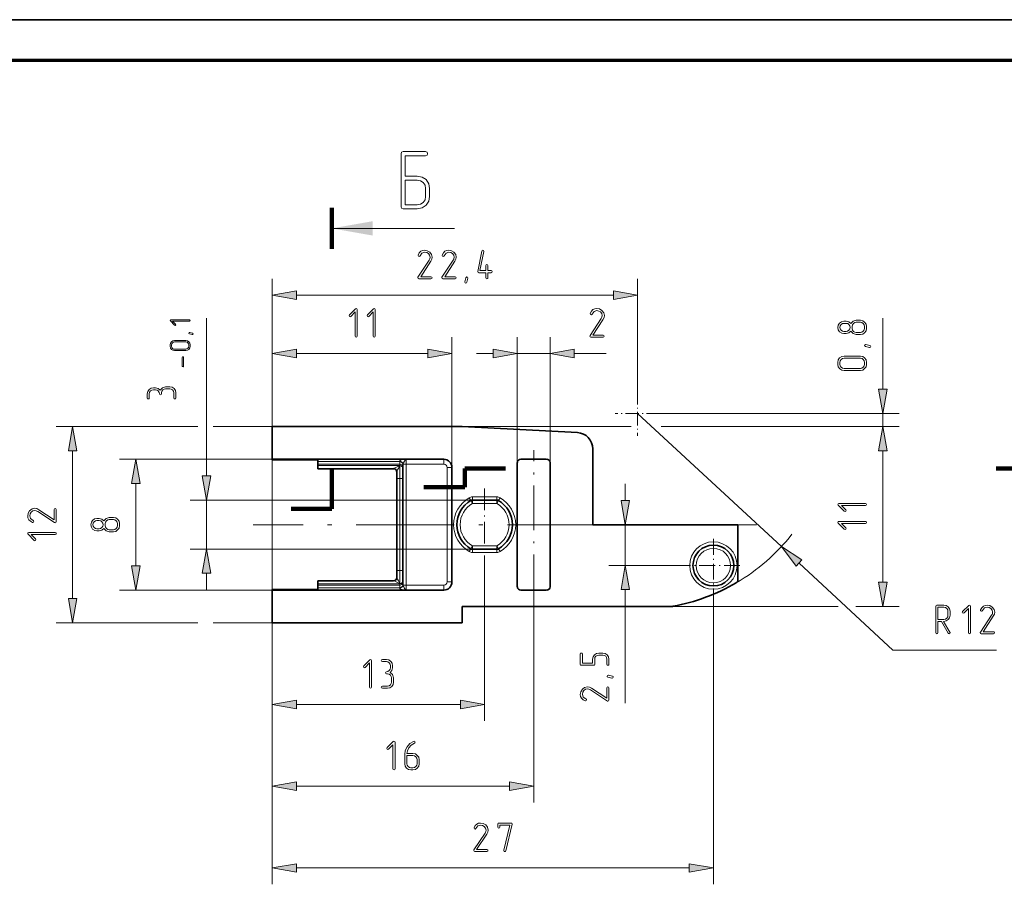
# Model space of a CAD drawing. Extents: x 0 to 420, y 0 to 297.
# Tile 6 of 15: x 101 to 222, y 191 to 297. Entities that reach past the tile are written whole.
import ezdxf

# ---------------------------------------------------------------- set-up
doc = ezdxf.new("R2010")
doc.units = 0
doc.linetypes.add('DASHDOT', pattern=[18.5, 12, -3, 0.5, -3])

msp = doc.modelspace()

# ---------------------------------------------------------------- linework, layer by layer
at = {"color": 7, "lineweight": 35}
for p, q in [((0, 297), (420, 297)), ((132.23, 247.22), (155.46, 247.22)), ((132.23, 243.22), (153.23, 243.22)), ((132.23, 227.22), (153.23, 227.22)), ((181.2, 225.22), (155.47, 225.22)), ((155.47, 223.22), (132.23, 223.22))]:
    msp.add_line(p, q, dxfattribs=at)
at = {"color": 7, "lineweight": 70}
msp.add_line((415, 292), (20, 292), dxfattribs=at)
at = {"color": 7, "lineweight": 100, "ltscale": 0.125}
for p, q in [((139.54, 273.97), (139.54, 268.97)), ((139.54, 237.14), (139.54, 242.14)), ((155.79, 242.09), (160.79, 242.09)), ((225.82, 242.09), (220.82, 242.09)), ((155.79, 239.8), (150.79, 239.8)), ((139.54, 237.14), (134.54, 237.14))]:
    msp.add_line(p, q, dxfattribs=at)
at = {"color": 7, "lineweight": 13, "ltscale": 0.375}
msp.add_line((139.54, 271.47), (154.54, 271.47), dxfattribs=at)
at = {"color": 7, "lineweight": 13, "ltscale": 0.452057}
msp.add_line((132.23, 247.22), (132.23, 265.31), dxfattribs=at)
at = {"color": 7, "lineweight": 13, "ltscale": 0.343193}
msp.add_line((176.94, 251.58), (176.94, 265.31), dxfattribs=at)
at = {"color": 7, "lineweight": 13}
for p, q in [((135.19, 263.31), (173.99, 263.31)), ((132.23, 227.22), (132.23, 258.17)), ((176.94, 248.84), (194.55, 232.53)), ((179.68, 248.84), (208.96, 248.84)), ((155.46, 247.22), (176.16, 247.22)), ((179.82, 247.22), (208.96, 247.22)), ((179.82, 247.22), (208.96, 247.22)), ((156.74, 238.22), (122.18, 238.22)), ((156.74, 232.22), (122.18, 232.22)), ((186.23, 226.97), (186.23, 191.22)), ((164.23, 226.1), (164.23, 201.22)), ((181.2, 225.22), (201.52, 225.22)), ((132.23, 223.22), (132.23, 191.22)), ((132.23, 223.22), (132.23, 201.22)), ((135.19, 213.22), (155.28, 213.22)), ((135.19, 203.22), (161.28, 203.22)), ((135.19, 193.22), (183.28, 193.22))]:
    msp.add_line(p, q, dxfattribs=at)
at = {"color": 7, "lineweight": 13, "ltscale": 0.482191}
msp.add_line((124.18, 241.18), (124.18, 260.47), dxfattribs=at)
at = {"color": 7, "lineweight": 13, "ltscale": 0.217133}
msp.add_line((206.96, 251.79), (206.96, 260.48), dxfattribs=at)
at = {"color": 7, "lineweight": 13, "ltscale": 0.39859}
msp.add_line((154.23, 242.22), (154.23, 258.17), dxfattribs=at)
at = {"color": 7, "lineweight": 13, "ltscale": 0.38359}
for p, q in [((162.23, 242.82), (162.23, 258.17)), ((166.23, 242.82), (166.23, 258.17))]:
    msp.add_line(p, q, dxfattribs=at)
at = {"color": 7, "lineweight": 13, "ltscale": 0.402279}
for p, q in [((135.19, 256.17), (151.28, 256.17)), ((206.96, 228.18), (206.96, 244.27))]:
    msp.add_line(p, q, dxfattribs=at)
at = {"color": 7, "lineweight": 13, "ltscale": 0.051139}
for p, q in [((157.23, 256.17), (159.28, 256.17)), ((206.96, 242.22), (206.96, 244.27)), ((175.44, 238.18), (175.44, 240.22)), ((124.18, 227.22), (124.18, 229.27))]:
    msp.add_line(p, q, dxfattribs=at)
at = {"color": 7, "lineweight": 13, "ltscale": 0.1}
msp.add_line((162.23, 256.17), (166.23, 256.17), dxfattribs=at)
at = {"color": 7, "lineweight": 13, "ltscale": 0.097957}
msp.add_line((169.19, 256.17), (173.11, 256.17), dxfattribs=at)
at = {"color": 7, "linetype": 'DASHDOT', "lineweight": 13, "ltscale": 0.137077}
for p, q in [((176.94, 251.58), (176.94, 246.09)), ((179.68, 248.84), (174.2, 248.84))]:
    msp.add_line(p, q, dxfattribs=at)
at = {"color": 7, "lineweight": 13, "ltscale": 0.040326}
msp.add_line((206.96, 247.22), (206.96, 248.84), dxfattribs=at)
at = {"color": 7, "lineweight": 13, "ltscale": 0.433135}
for p, q in [((123.12, 247.22), (105.8, 247.22)), ((123.12, 223.22), (105.8, 223.22))]:
    msp.add_line(p, q, dxfattribs=at)
at = {"color": 7, "lineweight": 13, "ltscale": 0.181134}
for p, q in [((132.23, 247.22), (124.99, 247.22)), ((132.23, 223.22), (124.99, 223.22))]:
    msp.add_line(p, q, dxfattribs=at)
at = {"color": 7, "lineweight": 35, "ltscale": 0.1}
for p, q in [((132.23, 243.22), (132.23, 247.22)), ((132.23, 223.22), (132.23, 227.22))]:
    msp.add_line(p, q, dxfattribs=at)
at = {"color": 7, "lineweight": 13, "ltscale": 0.499526}
msp.add_line((155.46, 247.22), (175.45, 247.22), dxfattribs=at)
at = {"color": 7, "lineweight": 35, "ltscale": 0.352839}
msp.add_line((155.49, 247.22), (169.58, 246.48), dxfattribs=at)
at = {"color": 7, "lineweight": 13, "ltscale": 0.452279}
msp.add_line((107.8, 226.18), (107.8, 244.27), dxfattribs=at)
at = {"color": 7, "linetype": 'DASHDOT', "lineweight": 13, "ltscale": 0.456}
msp.add_line((164.23, 226.1), (164.23, 244.34), dxfattribs=at)
at = {"color": 7, "lineweight": 35, "ltscale": 0.231589}
msp.add_line((171.47, 244.49), (171.47, 235.22), dxfattribs=at)
at = {"color": 7, "lineweight": 13, "ltscale": 0.467546}
for p, q in [((132.23, 243.22), (113.53, 243.22)), ((132.23, 227.22), (113.53, 227.22))]:
    msp.add_line(p, q, dxfattribs=at)
at = {"color": 7, "lineweight": 35, "ltscale": 0.001823}
for p, q in [((132.23, 243.22), (132.23, 243.15)), ((132.23, 227.3), (132.23, 227.22))]:
    msp.add_line(p, q, dxfattribs=at)
at = {"color": 7, "lineweight": 35, "ltscale": 0.14}
for p, q in [((137.83, 243.15), (132.23, 243.15)), ((137.83, 227.3), (132.23, 227.3))]:
    msp.add_line(p, q, dxfattribs=at)
at = {"color": 7, "lineweight": 35, "ltscale": 0.004974}
for p, q in [((137.83, 242.95), (137.83, 243.15)), ((137.83, 227.3), (137.83, 227.49))]:
    msp.add_line(p, q, dxfattribs=at)
at = {"color": 7, "lineweight": 35, "ltscale": 0.008049}
for p, q in [((137.83, 242.95), (137.83, 242.63)), ((137.83, 227.49), (137.83, 227.82))]:
    msp.add_line(p, q, dxfattribs=at)
at = {"color": 7, "lineweight": 13, "ltscale": 0.250035}
for p, q in [((137.83, 242.95), (147.84, 242.95)), ((137.83, 227.49), (147.84, 227.49))]:
    msp.add_line(p, q, dxfattribs=at)
at = {"color": 7, "lineweight": 35, "ltscale": 0.004233}
for p, q in [((137.83, 242.46), (137.83, 242.63)), ((137.83, 227.82), (137.83, 227.99))]:
    msp.add_line(p, q, dxfattribs=at)
at = {"color": 7, "lineweight": 13, "ltscale": 0.25}
for p, q in [((137.83, 242.63), (147.83, 242.63)), ((137.83, 242.46), (147.83, 242.46)), ((137.83, 227.99), (147.83, 227.99)), ((137.83, 227.82), (147.83, 227.82))]:
    msp.add_line(p, q, dxfattribs=at)
at = {"color": 7, "lineweight": 35, "ltscale": 0.009671}
for p, q in [((137.83, 242.07), (137.83, 242.46)), ((137.83, 227.99), (137.83, 228.37))]:
    msp.add_line(p, q, dxfattribs=at)
at = {"color": 7, "lineweight": 13, "ltscale": 0.000600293}
for p, q in [((147.83, 242.93), (147.84, 242.95)), ((147.83, 227.52), (147.84, 227.49))]:
    msp.add_line(p, q, dxfattribs=at)
at = {"color": 7, "lineweight": 13, "ltscale": 0.00745}
for p, q in [((147.83, 242.93), (147.83, 242.63)), ((147.83, 227.52), (147.83, 227.82))]:
    msp.add_line(p, q, dxfattribs=at)
at = {"color": 7, "lineweight": 13, "ltscale": 0.004233}
for p, q in [((147.83, 242.46), (147.83, 242.63)), ((147.83, 227.82), (147.83, 227.99))]:
    msp.add_line(p, q, dxfattribs=at)
at = {"color": 7, "lineweight": 13, "ltscale": 0.000533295}
for p, q in [((147.83, 242.44), (147.83, 242.46)), ((147.83, 227.99), (147.83, 228.01))]:
    msp.add_line(p, q, dxfattribs=at)
at = {"color": 7, "lineweight": 13, "ltscale": 0.000573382}
for p, q in [((147.83, 242.44), (147.85, 242.43)), ((147.83, 228.01), (147.85, 228.02))]:
    msp.add_line(p, q, dxfattribs=at)
at = {"color": 7, "lineweight": 13, "ltscale": 0.000855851}
for p, q in [((147.84, 242.95), (147.84, 242.98)), ((147.84, 227.46), (147.84, 227.49))]:
    msp.add_line(p, q, dxfattribs=at)
at = {"color": 7, "lineweight": 13, "ltscale": 0.039515}
for p, q in [((147.85, 240.85), (147.85, 242.43)), ((147.85, 228.02), (147.85, 229.6))]:
    msp.add_line(p, q, dxfattribs=at)
at = {"color": 7, "lineweight": 13, "ltscale": 0.000599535}
for p, q in [((148.23, 242.57), (148.24, 242.59)), ((148.23, 227.88), (148.24, 227.85))]:
    msp.add_line(p, q, dxfattribs=at)
at = {"color": 7, "lineweight": 35, "ltscale": 0.367383}
msp.add_line((148.23, 242.57), (148.23, 227.88), dxfattribs=at)
at = {"color": 7, "lineweight": 13, "ltscale": 0.000712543}
for p, q in [((148.24, 242.59), (148.24, 242.62)), ((148.24, 227.82), (148.24, 227.85))]:
    msp.add_line(p, q, dxfattribs=at)
at = {"color": 7, "lineweight": 13, "ltscale": 0.009913}
for p, q in [((148.24, 242.62), (148.63, 242.62)), ((148.24, 227.82), (148.63, 227.82))]:
    msp.add_line(p, q, dxfattribs=at)
at = {"color": 7, "lineweight": 35, "ltscale": 0.000275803}
msp.add_line((148.62, 243.22), (148.63, 243.22), dxfattribs=at)
at = {"color": 7, "lineweight": 13, "ltscale": 0.015}
for p, q in [((148.63, 243.22), (148.63, 242.62)), ((153.23, 242.62), (153.23, 243.22)), ((153.63, 242.22), (154.23, 242.22)), ((148.63, 227.22), (148.63, 227.82)), ((153.23, 227.82), (153.23, 227.22)), ((153.63, 228.22), (154.23, 228.22))]:
    msp.add_line(p, q, dxfattribs=at)
at = {"color": 7, "lineweight": 13, "ltscale": 0.115}
for p, q in [((148.63, 242.62), (153.23, 242.62)), ((148.63, 227.82), (153.23, 227.82))]:
    msp.add_line(p, q, dxfattribs=at)
at = {"color": 7, "lineweight": 13, "ltscale": 0.37}
msp.add_line((148.63, 242.62), (148.63, 227.82), dxfattribs=at)
at = {"color": 7, "lineweight": 35, "ltscale": 0.38}
for p, q in [((162.23, 242.82), (162.23, 227.62)), ((166.23, 227.62), (166.23, 242.82))]:
    msp.add_line(p, q, dxfattribs=at)
at = {"color": 7, "lineweight": 35, "ltscale": 0.079617}
for p, q in [((165.82, 243.22), (162.64, 243.22)), ((162.64, 227.22), (165.82, 227.22))]:
    msp.add_line(p, q, dxfattribs=at)
at = {"color": 7, "lineweight": 35, "ltscale": 0.231}
for p, q in [((137.83, 242.07), (147.07, 242.07)), ((137.83, 228.37), (147.07, 228.37))]:
    msp.add_line(p, q, dxfattribs=at)
at = {"color": 7, "lineweight": 13, "ltscale": 5.45502e-05}
for p, q in [((147.07, 242.07), (147.07, 242.08)), ((147.07, 228.37), (147.07, 228.37))]:
    msp.add_line(p, q, dxfattribs=at)
at = {"color": 7, "lineweight": 35, "ltscale": 0.020724}
for p, q in [((147.47, 240.85), (147.47, 241.68)), ((147.47, 228.77), (147.47, 229.6))]:
    msp.add_line(p, q, dxfattribs=at)
at = {"color": 7, "lineweight": 13, "ltscale": 0.35}
msp.add_line((153.63, 242.22), (153.63, 228.22), dxfattribs=at)
at = {"color": 7, "lineweight": 35, "ltscale": 0.35}
msp.add_line((154.23, 228.22), (154.23, 242.22), dxfattribs=at)
at = {"color": 7, "lineweight": 100, "ltscale": 0.057233}
msp.add_line((155.79, 239.8), (155.79, 242.09), dxfattribs=at)
at = {"color": 7, "lineweight": 13, "ltscale": 0.252279}
msp.add_line((115.53, 230.18), (115.53, 240.27), dxfattribs=at)
at = {"color": 7, "lineweight": 13, "ltscale": 0.0095}
for p, q in [((147.47, 240.85), (147.85, 240.85)), ((147.85, 240.85), (148.23, 240.85)), ((147.47, 229.6), (147.85, 229.6)), ((147.85, 229.6), (148.23, 229.6))]:
    msp.add_line(p, q, dxfattribs=at)
at = {"color": 7, "lineweight": 35, "ltscale": 0.281183}
msp.add_line((147.47, 240.85), (147.47, 229.6), dxfattribs=at)
at = {"color": 7, "lineweight": 13, "ltscale": 0.281183}
msp.add_line((147.85, 229.6), (147.85, 240.85), dxfattribs=at)
at = {"color": 7, "lineweight": 13, "ltscale": 0.01}
for p, q in [((156.74, 238.22), (156.74, 238.62)), ((159.73, 238.22), (159.73, 238.62)), ((156.54, 238.17), (156.34, 238.52)), ((156.74, 237.82), (156.54, 238.17)), ((156.74, 237.82), (156.74, 238.22)), ((159.73, 237.82), (159.73, 238.22)), ((159.73, 237.82), (159.93, 238.17)), ((159.93, 238.17), (160.13, 238.52)), ((156.74, 232.62), (156.54, 232.28)), ((156.74, 232.62), (156.74, 232.22)), ((159.73, 232.62), (159.73, 232.22)), ((159.73, 232.62), (159.93, 232.28)), ((156.54, 232.28), (156.34, 231.93)), ((156.74, 232.22), (156.74, 231.82)), ((159.73, 232.22), (159.73, 231.82)), ((159.93, 232.28), (160.13, 231.93))]:
    msp.add_line(p, q, dxfattribs=at)
at = {"color": 7, "lineweight": 13, "ltscale": 0.074833}
for p, q in [((159.73, 238.62), (156.74, 238.62)), ((159.73, 237.82), (156.74, 237.82)), ((156.74, 232.62), (159.73, 232.62)), ((156.74, 231.82), (159.73, 231.82))]:
    msp.add_line(p, q, dxfattribs=at)
at = {"color": 7, "linetype": 'DASHDOT', "lineweight": 13, "ltscale": 0.221}
msp.add_line((158.23, 239.64), (158.23, 230.8), dxfattribs=at)
at = {"color": 7, "lineweight": 13, "ltscale": 0.15}
msp.add_line((124.18, 232.22), (124.18, 238.22), dxfattribs=at)
at = {"color": 7, "lineweight": 35, "ltscale": 0.074833}
for p, q in [((159.73, 238.22), (156.74, 238.22)), ((156.74, 232.22), (159.73, 232.22))]:
    msp.add_line(p, q, dxfattribs=at)
at = {"color": 7, "linetype": 'DASHDOT', "lineweight": 13}
msp.add_line((191.51, 235.22), (129.91, 235.22), dxfattribs=at)
at = {"color": 7, "lineweight": 35, "ltscale": 0.444}
msp.add_line((171.47, 235.22), (189.23, 235.22), dxfattribs=at)
at = {"color": 7, "lineweight": 13, "ltscale": 0.125}
msp.add_line((175.44, 230.22), (175.44, 235.22), dxfattribs=at)
at = {"color": 7, "lineweight": 35, "ltscale": 0.169289}
msp.add_line((189.23, 235.22), (189.23, 228.45), dxfattribs=at)
at = {"color": 7, "linetype": 'DASHDOT', "lineweight": 13, "ltscale": 0.1625}
for p, q in [((186.23, 233.47), (186.23, 226.97)), ((189.48, 230.22), (182.98, 230.22))]:
    msp.add_line(p, q, dxfattribs=at)
at = {"color": 7, "lineweight": 13, "ltscale": 0.4895}
msp.add_line((158.23, 230.8), (158.23, 211.22), dxfattribs=at)
at = {"color": 7, "lineweight": 13, "ltscale": 0.238556}
msp.add_line((182.98, 230.22), (173.44, 230.22), dxfattribs=at)
at = {"color": 7, "lineweight": 13, "ltscale": 0.391182}
msp.add_line((196.72, 230.52), (208.19, 219.88), dxfattribs=at)
at = {"color": 7, "lineweight": 13, "ltscale": 0.347425}
msp.add_line((175.44, 213.37), (175.44, 227.27), dxfattribs=at)
at = {"color": 7, "lineweight": 35, "ltscale": 0.05}
msp.add_line((155.47, 223.22), (155.47, 225.22), dxfattribs=at)
at = {"color": 7, "lineweight": 13, "ltscale": 0.13228}
msp.add_line((203.67, 225.22), (208.96, 225.22), dxfattribs=at)
at = {"color": 7, "lineweight": 13, "ltscale": 0.3}
msp.add_line((132.23, 223.22), (132.23, 211.22), dxfattribs=at)
at = {"color": 7, "lineweight": 13, "ltscale": 0.317299}
msp.add_line((208.19, 219.88), (220.89, 219.88), dxfattribs=at)
at = {"color": 7, "lineweight": 13}
for points in [[(148.5, 277.86), (148.5, 280.36), (151, 280.36), (151.18, 280.44), (151.24, 280.61), (151.18, 280.78), (151, 280.86), (148.24, 280.86), (148.06, 280.79), (148, 280.61), (148, 274.11), (148.06, 273.93), (148.24, 273.86), (149.99, 273.86), (150.57, 273.97), (151.06, 274.3), (151.39, 274.79), (151.5, 275.36), (151.5, 276.36), (151.39, 276.94), (151.06, 277.43), (150.57, 277.74), (149.99, 277.86)], [(148.5, 274.37), (148.5, 277.35), (149.99, 277.35), (150.37, 277.28), (150.7, 277.07), (150.93, 276.74), (151, 276.36), (151, 275.36), (150.93, 274.96), (150.7, 274.65), (150.37, 274.43), (149.99, 274.37)], [(151.66, 265.31), (151.76, 265.35), (151.79, 265.43), (151.76, 265.52), (151.66, 265.56), (150.4, 265.56), (151.65, 267.44), (151.78, 267.7), (151.82, 267.95), (151.74, 268.28), (151.52, 268.56), (151.21, 268.74), (150.88, 268.81), (150.63, 268.77), (150.42, 268.67), (150.23, 268.48), (150.1, 268.21), (150.09, 268.17), (150.13, 268.08), (150.22, 268.04), (150.29, 268.07), (150.33, 268.12), (150.56, 268.45), (150.89, 268.55), (151.14, 268.5), (151.35, 268.38), (151.5, 268.18), (151.56, 267.95), (151.53, 267.76), (151.49, 267.67), (151.44, 267.58), (150.07, 265.5), (150.05, 265.44), (150.08, 265.35), (150.17, 265.31)], [(154.61, 265.31), (154.71, 265.35), (154.74, 265.43), (154.7, 265.52), (154.61, 265.56), (153.35, 265.56), (154.59, 267.44), (154.72, 267.7), (154.76, 267.95), (154.69, 268.28), (154.47, 268.56), (154.16, 268.74), (153.83, 268.81), (153.58, 268.77), (153.37, 268.67), (153.18, 268.48), (153.04, 268.21), (153.03, 268.17), (153.07, 268.08), (153.17, 268.04), (153.23, 268.07), (153.27, 268.12), (153.5, 268.45), (153.84, 268.55), (154.09, 268.5), (154.3, 268.38), (154.45, 268.18), (154.5, 267.95), (154.47, 267.76), (154.44, 267.67), (154.38, 267.58), (153.01, 265.5), (152.99, 265.44), (153.03, 265.35), (153.12, 265.31)], [(158.63, 266.3), (158.63, 266.93), (158.59, 267.02), (158.51, 267.06), (158.42, 267.02), (158.38, 266.93), (158.38, 266.3), (157.66, 266.3), (158.13, 268.65), (158.13, 268.68), (158.1, 268.77), (158.01, 268.81), (157.93, 268.78), (157.89, 268.7), (157.39, 266.21), (157.39, 266.18), (157.42, 266.09), (157.51, 266.05), (158.38, 266.05), (158.38, 265.43), (158.42, 265.34), (158.51, 265.31), (158.6, 265.34), (158.63, 265.43), (158.63, 266.05), (159.01, 266.05), (159.11, 266.09), (159.14, 266.18), (159.11, 266.27), (159.01, 266.3)], [(156.18, 265.37), (156.06, 264.88), (156.01, 264.8), (155.94, 264.78), (155.85, 264.82), (155.81, 264.9), (155.81, 264.94), (155.94, 265.43), (155.99, 265.5), (156.06, 265.53), (156.15, 265.49), (156.19, 265.41)], [(135.19, 263.83), (132.23, 263.31), (135.19, 262.78)], [(173.99, 262.78), (176.94, 263.31), (173.99, 263.83)], [(142.63, 258.29), (142.63, 261.54), (142.6, 261.63), (142.51, 261.66), (142.42, 261.63), (141.68, 260.88), (141.64, 260.79), (141.68, 260.7), (141.76, 260.66), (141.85, 260.7), (142.38, 261.24), (142.38, 258.29), (142.42, 258.2), (142.51, 258.17), (142.6, 258.2)], [(144.83, 258.29), (144.83, 261.54), (144.8, 261.63), (144.71, 261.66), (144.62, 261.63), (143.88, 260.88), (143.84, 260.79), (143.88, 260.7), (143.96, 260.66), (144.05, 260.7), (144.58, 261.24), (144.58, 258.29), (144.62, 258.2), (144.71, 258.17), (144.8, 258.2)], [(172.73, 258.17), (172.83, 258.21), (172.86, 258.29), (172.82, 258.38), (172.73, 258.42), (171.47, 258.42), (172.71, 260.3), (172.84, 260.56), (172.88, 260.81), (172.81, 261.14), (172.59, 261.42), (172.28, 261.61), (171.95, 261.67), (171.7, 261.63), (171.49, 261.53), (171.3, 261.34), (171.16, 261.07), (171.15, 261.03), (171.19, 260.94), (171.29, 260.9), (171.35, 260.93), (171.39, 260.99), (171.62, 261.31), (171.96, 261.41), (172.21, 261.36), (172.42, 261.24), (172.57, 261.04), (172.62, 260.81), (172.59, 260.62), (172.55, 260.54), (172.5, 260.44), (171.13, 258.36), (171.11, 258.3), (171.15, 258.21), (171.23, 258.17)], [(122.1, 260.29), (119.82, 260.29), (119.76, 260.26), (119.74, 260.2), (119.76, 260.14), (120.28, 259.62), (120.34, 259.59), (120.41, 259.62), (120.43, 259.68), (120.41, 259.74), (120.03, 260.11), (122.1, 260.11), (122.16, 260.14), (122.18, 260.2), (122.16, 260.26)], [(204.22, 260.23), (203.71, 260.23), (203.32, 260.11), (203.05, 259.83), (202.79, 260.03), (202.47, 260.1), (202.21, 260.1), (201.92, 260.05), (201.68, 259.88), (201.52, 259.64), (201.46, 259.35), (201.52, 259.06), (201.68, 258.82), (201.93, 258.65), (202.21, 258.6), (202.47, 258.6), (202.79, 258.68), (203.05, 258.88), (203.33, 258.59), (203.71, 258.48), (204.22, 258.48), (204.5, 258.53), (204.74, 258.7), (204.91, 258.94), (204.96, 259.23), (204.96, 259.48), (204.91, 259.76), (204.74, 260.01), (204.5, 260.17)], [(202.47, 259.85), (202.67, 259.82), (202.82, 259.7), (202.93, 259.54), (202.96, 259.35), (202.93, 259.16), (202.82, 259), (202.66, 258.89), (202.47, 258.85), (202.21, 258.85), (202.02, 258.89), (201.86, 259), (201.75, 259.16), (201.71, 259.36), (201.75, 259.54), (201.86, 259.71), (202.02, 259.82), (202.21, 259.85)], [(204.22, 259.98), (204.41, 259.94), (204.57, 259.83), (204.68, 259.67), (204.71, 259.48), (204.71, 259.23), (204.68, 259.04), (204.57, 258.88), (204.41, 258.77), (204.22, 258.73), (203.71, 258.73), (203.52, 258.76), (203.36, 258.87), (203.25, 259.03), (203.21, 259.23), (203.21, 259.48), (203.25, 259.67), (203.36, 259.84), (203.52, 259.94), (203.71, 259.98)], [(122.14, 258.75), (122.48, 258.66), (122.53, 258.63), (122.55, 258.58), (122.52, 258.51), (122.46, 258.49), (122.44, 258.49), (122.09, 258.58), (122.04, 258.61), (122.02, 258.66), (122.05, 258.73), (122.11, 258.75)], [(121.66, 257.74), (120.26, 257.74), (120.06, 257.7), (119.89, 257.59), (119.77, 257.41), (119.73, 257.21), (119.73, 257.04), (119.77, 256.83), (119.89, 256.67), (120.06, 256.55), (120.26, 256.52), (121.66, 256.52), (121.86, 256.55), (122.03, 256.67), (122.15, 256.84), (122.18, 257.04), (122.18, 257.21), (122.15, 257.41), (122.03, 257.59), (121.86, 257.7)], [(121.66, 257.57), (121.8, 257.54), (121.91, 257.46), (121.98, 257.35), (122.01, 257.21), (122.01, 257.04), (121.98, 256.91), (121.91, 256.8), (121.79, 256.72), (121.66, 256.69), (120.26, 256.69), (120.13, 256.71), (120.01, 256.79), (119.94, 256.9), (119.91, 257.04), (119.91, 257.21), (119.94, 257.35), (120.01, 257.46), (120.13, 257.54), (120.26, 257.57)], [(204.9, 257.28), (205.39, 257.15), (205.46, 257.1), (205.49, 257.03), (205.45, 256.94), (205.37, 256.9), (205.33, 256.91), (204.83, 257.03), (204.76, 257.08), (204.74, 257.15), (204.77, 257.24), (204.86, 257.28)], [(121.39, 255.67), (121.37, 255.74), (121.31, 255.76), (121.25, 255.74), (121.22, 255.67), (121.22, 254.63), (121.25, 254.56), (121.31, 254.54), (121.37, 254.56), (121.39, 254.63)], [(135.19, 256.69), (132.23, 256.17), (135.19, 255.65)], [(151.28, 255.65), (154.23, 256.17), (151.28, 256.69)], [(159.28, 255.65), (162.23, 256.17), (159.28, 256.69)], [(169.19, 256.69), (166.23, 256.17), (169.19, 255.65)], [(204.22, 255.84), (202.22, 255.84), (201.93, 255.78), (201.68, 255.62), (201.52, 255.37), (201.46, 255.08), (201.46, 254.83), (201.52, 254.54), (201.69, 254.3), (201.93, 254.14), (202.22, 254.09), (204.22, 254.09), (204.5, 254.14), (204.74, 254.31), (204.91, 254.55), (204.96, 254.83), (204.96, 255.08), (204.91, 255.37), (204.74, 255.62), (204.5, 255.78)], [(204.22, 255.59), (204.42, 255.55), (204.57, 255.44), (204.68, 255.27), (204.71, 255.08), (204.71, 254.83), (204.68, 254.64), (204.57, 254.49), (204.41, 254.37), (204.22, 254.34), (202.22, 254.34), (202.03, 254.37), (201.86, 254.48), (201.75, 254.64), (201.71, 254.83), (201.71, 255.08), (201.75, 255.27), (201.86, 255.44), (202.03, 255.55), (202.22, 255.59)], [(118.52, 251.69), (118.26, 251.9), (117.93, 251.97), (117.68, 251.97), (117.4, 251.91), (117.15, 251.76), (116.99, 251.51), (116.93, 251.22), (116.93, 250.72), (116.97, 250.63), (117.06, 250.6), (117.15, 250.63), (117.18, 250.72), (117.18, 251.22), (117.22, 251.42), (117.33, 251.58), (117.49, 251.68), (117.68, 251.73), (117.93, 251.73), (118.13, 251.68), (118.29, 251.58), (118.4, 251.41), (118.43, 251.22), (118.47, 251.13), (118.56, 251.1), (118.65, 251.13), (118.68, 251.22), (118.68, 251.35), (118.72, 251.54), (118.83, 251.71), (118.99, 251.81), (119.18, 251.85), (119.68, 251.85), (119.88, 251.81), (120.04, 251.71), (120.15, 251.54), (120.18, 251.35), (120.18, 250.72), (120.22, 250.63), (120.31, 250.6), (120.4, 250.63), (120.43, 250.72), (120.43, 251.35), (120.38, 251.63), (120.21, 251.88), (119.97, 252.04), (119.68, 252.1), (119.18, 252.1), (118.79, 251.98)], [(206.44, 251.79), (206.96, 248.84), (207.48, 251.79)], [(108.32, 244.27), (107.8, 247.22), (107.28, 244.27)], [(207.48, 244.27), (206.96, 247.22), (206.44, 244.27)], [(207.48, 244.27), (206.96, 247.22), (206.44, 244.27)], [(116.05, 240.27), (115.53, 243.22), (115.01, 240.27)], [(123.66, 241.18), (124.18, 238.22), (124.7, 241.18)], [(174.92, 238.18), (175.44, 235.22), (175.96, 238.18)], [(204.84, 237.82), (201.59, 237.82), (201.5, 237.79), (201.47, 237.69), (201.5, 237.61), (202.25, 236.86), (202.34, 236.82), (202.42, 236.86), (202.47, 236.95), (202.42, 237.04), (201.89, 237.57), (204.84, 237.57), (204.93, 237.61), (204.96, 237.7), (204.93, 237.79)], [(105.8, 237.07), (105.76, 237.16), (105.68, 237.2), (105.58, 237.16), (105.55, 237.07), (105.55, 235.81), (103.66, 237.05), (103.4, 237.18), (103.16, 237.22), (102.83, 237.14), (102.54, 236.92), (102.36, 236.62), (102.3, 236.28), (102.33, 236.04), (102.44, 235.83), (102.63, 235.63), (102.89, 235.5), (102.94, 235.49), (103.02, 235.53), (103.06, 235.62), (103.03, 235.69), (102.98, 235.73), (102.65, 235.96), (102.55, 236.29), (102.6, 236.55), (102.73, 236.76), (102.93, 236.91), (103.16, 236.96), (103.34, 236.93), (103.43, 236.89), (103.53, 236.84), (105.6, 235.47), (105.67, 235.45), (105.76, 235.49), (105.8, 235.57)], [(112.79, 236.1), (112.28, 236.1), (111.89, 235.98), (111.62, 235.7), (111.36, 235.9), (111.04, 235.97), (110.78, 235.97), (110.49, 235.92), (110.25, 235.75), (110.09, 235.51), (110.03, 235.22), (110.09, 234.93), (110.25, 234.69), (110.5, 234.52), (110.78, 234.47), (111.04, 234.47), (111.36, 234.55), (111.62, 234.75), (111.9, 234.46), (112.28, 234.35), (112.79, 234.35), (113.07, 234.4), (113.31, 234.57), (113.48, 234.81), (113.53, 235.1), (113.53, 235.35), (113.48, 235.63), (113.31, 235.88), (113.07, 236.04)], [(111.04, 235.72), (111.24, 235.69), (111.39, 235.57), (111.5, 235.41), (111.53, 235.22), (111.5, 235.03), (111.39, 234.87), (111.23, 234.76), (111.04, 234.72), (110.78, 234.72), (110.59, 234.76), (110.43, 234.87), (110.32, 235.03), (110.28, 235.23), (110.32, 235.41), (110.43, 235.58), (110.59, 235.69), (110.78, 235.72)], [(112.79, 235.85), (112.98, 235.81), (113.14, 235.7), (113.25, 235.54), (113.28, 235.35), (113.28, 235.1), (113.25, 234.91), (113.14, 234.75), (112.98, 234.64), (112.79, 234.6), (112.28, 234.6), (112.1, 234.63), (111.93, 234.74), (111.82, 234.9), (111.78, 235.1), (111.78, 235.35), (111.82, 235.54), (111.93, 235.71), (112.1, 235.81), (112.28, 235.85)], [(204.84, 235.62), (201.59, 235.62), (201.5, 235.59), (201.47, 235.49), (201.5, 235.41), (202.25, 234.67), (202.34, 234.62), (202.42, 234.67), (202.47, 234.75), (202.42, 234.84), (201.89, 235.37), (204.84, 235.37), (204.93, 235.41), (204.96, 235.5), (204.93, 235.59)], [(105.68, 234.25), (102.43, 234.25), (102.33, 234.21), (102.3, 234.12), (102.34, 234.04), (103.09, 233.29), (103.17, 233.25), (103.26, 233.29), (103.3, 233.38), (103.26, 233.47), (102.72, 234), (105.68, 234), (105.77, 234.04), (105.8, 234.13), (105.77, 234.21)], [(124.7, 229.27), (124.18, 232.22), (123.66, 229.27)], [(197.07, 230.9), (194.55, 232.53), (196.36, 230.14)], [(175.96, 227.27), (175.44, 230.22), (174.92, 227.27)], [(115.01, 230.18), (115.53, 227.22), (116.05, 230.18)], [(206.44, 228.18), (206.96, 225.22), (207.48, 228.18)], [(107.28, 226.18), (107.8, 223.22), (108.32, 226.18)], [(214.41, 223.38), (214.44, 223.38), (214.73, 223.44), (214.97, 223.6), (215.14, 223.84), (215.19, 224.13), (215.19, 224.63), (215.14, 224.92), (214.97, 225.16), (214.73, 225.33), (214.44, 225.38), (213.57, 225.38), (213.48, 225.35), (213.44, 225.26), (213.44, 222.01), (213.48, 221.91), (213.57, 221.88), (213.66, 221.91), (213.7, 222.01), (213.7, 223.38), (214.13, 223.38), (214.96, 221.94), (215.01, 221.89), (215.07, 221.88), (215.15, 221.92), (215.19, 222.01), (215.18, 222.07)], [(217.69, 222.01), (217.69, 225.26), (217.65, 225.35), (217.56, 225.38), (217.48, 225.34), (216.73, 224.6), (216.69, 224.51), (216.73, 224.42), (216.82, 224.38), (216.91, 224.42), (217.44, 224.96), (217.44, 222.01), (217.48, 221.91), (217.57, 221.88), (217.65, 221.91)], [(220.51, 221.88), (220.6, 221.92), (220.64, 222.01), (220.6, 222.1), (220.51, 222.13), (219.25, 222.13), (220.49, 224.02), (220.62, 224.28), (220.66, 224.52), (220.58, 224.86), (220.36, 225.14), (220.06, 225.32), (219.72, 225.38), (219.48, 225.35), (219.27, 225.25), (219.07, 225.06), (218.94, 224.79), (218.93, 224.74), (218.97, 224.66), (219.06, 224.62), (219.13, 224.65), (219.17, 224.7), (219.4, 225.03), (219.73, 225.13), (219.99, 225.08), (220.2, 224.95), (220.35, 224.75), (220.4, 224.52), (220.37, 224.34), (220.33, 224.25), (220.28, 224.16), (218.91, 222.08), (218.89, 222.02), (218.93, 221.92), (219.01, 221.88)], [(213.7, 223.63), (213.7, 225.13), (214.44, 225.13), (214.63, 225.09), (214.8, 224.98), (214.91, 224.82), (214.94, 224.63), (214.94, 224.13), (214.91, 223.94), (214.8, 223.78), (214.63, 223.67), (214.44, 223.63)], [(172.7, 219.52), (172.19, 219.52), (171.91, 219.46), (171.67, 219.3), (171.5, 219.05), (171.45, 218.77), (171.45, 218.27), (170.19, 218.27), (170.19, 219.39), (170.15, 219.48), (170.07, 219.52), (169.98, 219.48), (169.94, 219.39), (169.94, 218.14), (169.98, 218.05), (170.07, 218.02), (171.57, 218.02), (171.67, 218.05), (171.7, 218.14), (171.7, 218.77), (171.73, 218.96), (171.84, 219.12), (172, 219.23), (172.19, 219.26), (172.7, 219.26), (172.89, 219.23), (173.05, 219.12), (173.16, 218.96), (173.19, 218.77), (173.19, 218.14), (173.23, 218.05), (173.32, 218.02), (173.41, 218.05), (173.44, 218.14), (173.44, 218.77), (173.39, 219.05), (173.22, 219.3), (172.98, 219.46)], [(144.38, 215.35), (144.38, 218.6), (144.35, 218.69), (144.26, 218.72), (144.17, 218.68), (143.43, 217.94), (143.39, 217.85), (143.43, 217.76), (143.51, 217.72), (143.6, 217.76), (144.13, 218.3), (144.13, 215.35), (144.17, 215.25), (144.26, 215.22), (144.35, 215.25)], [(146.68, 217.14), (146.88, 217.4), (146.96, 217.72), (146.96, 217.97), (146.9, 218.26), (146.74, 218.5), (146.5, 218.67), (146.21, 218.72), (145.71, 218.72), (145.62, 218.68), (145.58, 218.6), (145.62, 218.51), (145.71, 218.47), (146.21, 218.47), (146.4, 218.43), (146.56, 218.32), (146.67, 218.16), (146.71, 217.97), (146.71, 217.72), (146.67, 217.53), (146.56, 217.37), (146.4, 217.25), (146.21, 217.22), (146.12, 217.18), (146.08, 217.1), (146.12, 217.01), (146.21, 216.97), (146.33, 216.97), (146.53, 216.93), (146.69, 216.82), (146.8, 216.66), (146.83, 216.47), (146.83, 215.97), (146.8, 215.78), (146.69, 215.62), (146.53, 215.5), (146.33, 215.47), (145.71, 215.47), (145.62, 215.43), (145.58, 215.35), (145.62, 215.26), (145.71, 215.22), (146.33, 215.22), (146.62, 215.27), (146.86, 215.44), (147.03, 215.68), (147.08, 215.97), (147.08, 216.47), (146.97, 216.87)], [(173.38, 216.81), (173.87, 216.69), (173.94, 216.64), (173.97, 216.57), (173.93, 216.48), (173.85, 216.44), (173.81, 216.44), (173.31, 216.57), (173.24, 216.61), (173.22, 216.69), (173.25, 216.78), (173.34, 216.82)], [(173.44, 215.24), (173.4, 215.34), (173.32, 215.37), (173.23, 215.33), (173.19, 215.24), (173.19, 213.98), (171.31, 215.22), (171.05, 215.35), (170.8, 215.39), (170.47, 215.32), (170.19, 215.1), (170, 214.79), (169.94, 214.46), (169.98, 214.21), (170.08, 214), (170.27, 213.81), (170.54, 213.67), (170.58, 213.66), (170.67, 213.7), (170.71, 213.8), (170.68, 213.86), (170.62, 213.9), (170.3, 214.13), (170.2, 214.47), (170.24, 214.72), (170.37, 214.93), (170.57, 215.08), (170.8, 215.13), (170.99, 215.1), (171.07, 215.07), (171.17, 215.01), (173.25, 213.64), (173.31, 213.62), (173.4, 213.66), (173.44, 213.75)], [(135.19, 213.74), (132.23, 213.22), (135.19, 212.7)], [(155.28, 212.7), (158.23, 213.22), (155.28, 213.74)], [(147.26, 205.35), (147.26, 208.6), (147.22, 208.69), (147.13, 208.72), (147.05, 208.68), (146.3, 207.94), (146.26, 207.85), (146.3, 207.76), (146.39, 207.72), (146.48, 207.76), (147.01, 208.3), (147.01, 205.35), (147.05, 205.25), (147.14, 205.22), (147.22, 205.25)], [(148.46, 207.09), (148.46, 205.97), (148.51, 205.68), (148.68, 205.44), (148.92, 205.27), (149.21, 205.22), (149.46, 205.22), (149.75, 205.27), (149.99, 205.44), (150.16, 205.68), (150.21, 205.97), (150.21, 206.47), (150.16, 206.76), (149.99, 207), (149.75, 207.17), (149.46, 207.22), (148.72, 207.22), (148.78, 207.57), (148.94, 207.9), (149.24, 208.25), (149.42, 208.38), (149.63, 208.48), (149.7, 208.53), (149.71, 208.6), (149.67, 208.68), (149.59, 208.72), (149.54, 208.71), (149.08, 208.44), (148.73, 208.04), (148.52, 207.58)], [(148.71, 206.97), (149.46, 206.97), (149.65, 206.93), (149.82, 206.82), (149.92, 206.66), (149.96, 206.47), (149.96, 205.97), (149.92, 205.78), (149.81, 205.62), (149.65, 205.5), (149.46, 205.47), (149.21, 205.47), (149.02, 205.5), (148.86, 205.62), (148.75, 205.78), (148.71, 205.97)], [(135.19, 203.74), (132.23, 203.22), (135.19, 202.7)], [(161.28, 202.7), (164.23, 203.22), (161.28, 203.74)], [(158.51, 195.22), (158.6, 195.26), (158.63, 195.35), (158.6, 195.44), (158.51, 195.47), (157.25, 195.47), (158.49, 197.36), (158.62, 197.62), (158.66, 197.86), (158.58, 198.2), (158.36, 198.48), (158.06, 198.66), (157.72, 198.72), (157.48, 198.69), (157.27, 198.58), (157.07, 198.4), (156.94, 198.13), (156.93, 198.08), (156.97, 198), (157.06, 197.96), (157.13, 197.99), (157.17, 198.04), (157.4, 198.37), (157.73, 198.47), (157.98, 198.42), (158.19, 198.29), (158.35, 198.09), (158.4, 197.86), (158.37, 197.68), (158.33, 197.59), (158.28, 197.49), (156.91, 195.42), (156.89, 195.36), (156.93, 195.26), (157.01, 195.22)], [(161.59, 198.57), (161.59, 198.61), (161.55, 198.69), (161.46, 198.72), (159.96, 198.72), (159.87, 198.69), (159.84, 198.6), (159.84, 198.22), (159.87, 198.13), (159.96, 198.1), (160.05, 198.13), (160.09, 198.22), (160.09, 198.47), (161.3, 198.47), (160.59, 195.38), (160.58, 195.34), (160.62, 195.25), (160.71, 195.22), (160.79, 195.25), (160.83, 195.32)], [(135.19, 193.74), (132.23, 193.22), (135.19, 192.7)], [(183.28, 192.7), (186.23, 193.22), (183.28, 193.74)]]:
    msp.add_lwpolyline(points, close=True, dxfattribs=at)
for points in [[(147.83, 242.44), (147.65, 242.34), (147.53, 242.29), (147.29, 242.18), (147.17, 242.12), (147.12, 242.1), (147.08, 242.08), (147.08, 242.08), (147.08, 242.08), (147.07, 242.08)], [(147.85, 242.43), (147.71, 242.19), (147.58, 241.94), (147.52, 241.81), (147.49, 241.75), (147.48, 241.7), (147.47, 241.68)], [(147.84, 242.98), (147.86, 243.02), (147.88, 243.06), (147.9, 243.09), (147.93, 243.11), (147.95, 243.13), (148.01, 243.16), (148.07, 243.18), (148.14, 243.19), (148.22, 243.2), (148.28, 243.21), (148.39, 243.22), (148.47, 243.22), (148.62, 243.22)], [(148.24, 242.62), (148.25, 242.69), (148.27, 242.75), (148.32, 242.83), (148.35, 242.88), (148.42, 243), (148.49, 243.1), (148.52, 243.14), (148.54, 243.17), (148.57, 243.19), (148.6, 243.22), (148.63, 243.22)], [(147.07, 228.37), (147.08, 228.37), (147.08, 228.37), (147.1, 228.35), (147.13, 228.34), (147.23, 228.29), (147.4, 228.22), (147.57, 228.14), (147.76, 228.05), (147.83, 228.01)], [(147.47, 228.77), (147.48, 228.74), (147.49, 228.71), (147.51, 228.66), (147.56, 228.55), (147.67, 228.34), (147.76, 228.18), (147.85, 228.02)], [(148.63, 227.22), (148.62, 227.23), (148.6, 227.23), (148.58, 227.25), (148.56, 227.26), (148.53, 227.29), (148.51, 227.32), (148.47, 227.38), (148.39, 227.5), (148.33, 227.6), (148.3, 227.64), (148.27, 227.71), (148.25, 227.77), (148.24, 227.82)], [(148.57, 227.22), (148.36, 227.23), (148.25, 227.24), (148.13, 227.25), (148.08, 227.27), (148.03, 227.28), (147.99, 227.3), (147.96, 227.31), (147.92, 227.34), (147.89, 227.37), (147.86, 227.41), (147.84, 227.46)]]:
    msp.add_lwpolyline(points, dxfattribs=at)
for radius in [2.9, 2.1]:
    msp.add_circle((186.23, 230.22), radius, dxfattribs=at)
at = {"color": 7, "lineweight": 35}
msp.add_circle((186.23, 230.22), 2.5, dxfattribs=at)
for centre, radius, start, end in [((155.46, 246.82), 0.4, 87, 90), ((169.47, 244.49), 2, 0, 87), ((153.23, 242.22), 1, 0, 90), ((162.64, 242.82), 0.401, 89.8965, 179.8953), ((165.83, 242.81), 0.407, 1.1689, 91.1148), ((147.07, 241.67), 0.4, 0, 90), ((158.23, 235.22), 3.4, 119.9264, 240.0736), ((156.74, 237.82), 0.4, 90, 119.9264), ((159.73, 237.82), 0.4, 60.0736, 90), ((158.23, 235.22), 3.4, 299.9264, 60.0736), ((156.74, 232.62), 0.4, 240.0736, 270), ((159.73, 232.62), 0.4, 270, 299.9264), ((147.07, 228.77), 0.4, 270, 0), ((153.23, 228.22), 1, 270, 360), ((176.94, 248.84), 24, 280.3899, 300.2593), ((188.83, 228.45), 0.4, 300.2593, 360), ((162.64, 227.62), 0.401, 180.1047, 270.1035), ((165.83, 227.63), 0.407, 268.8852, 358.8311), ((181.2, 225.62), 0.4, 270, 280.3899)]:
    msp.add_arc(centre, radius, start, end, dxfattribs=at)
at = {"color": 7, "lineweight": 13}
for centre, radius, start, end in [((153.23, 242.22), 0.4, 0, 90.0002), ((156.74, 237.82), 0.8, 90, 119.9264), ((159.73, 237.82), 0.8, 60.0736, 89.9999), ((158.23, 235.22), 3.8, 119.9264, 240.0736), ((158.23, 235.22), 3, 119.9264, 240.0736), ((158.23, 235.22), 3, 299.9264, 60.0736), ((158.23, 235.22), 3.8, 299.9264, 60.0736), ((176.94, 248.84), 24, 300.2594, 321.9614), ((156.74, 232.62), 0.8, 240.0736, 269.9999), ((159.73, 232.62), 0.8, 270, 299.9264), ((147.08, 228.77), 0.4, 269.9638, 359.9638), ((153.23, 228.22), 0.4, 270, 360)]:
    msp.add_arc(centre, radius, start, end, dxfattribs=at)
for centre, major_axis, ratio, start_param, end_param in [((147.83, 242.57), (-0.4, 0), 0.89125, 3.141593, 4.712389), ((147.83, 242.27), (-0.4, 0), 0.89125, 3.141593, 4.712389), ((147.83, 242.14), (-0.4, 0), 0.806585, 3.141593, 4.712389), ((147.83, 242.11), (-0.4, 0), 0.817247, 3.141593, 4.712389), ((147.84, 242.62), (0.385, -0.108), 0.898333, 0.303573, 1.818407), ((147.84, 242.59), (0.397, -0.046), 0.890021, 0.129528, 1.673614), ((147.83, 242.11), (-0.4, 0), 0.790097, 3.141593, 4.662368), ((147.07, 241.68), (-0.4, 0), 0.998907, 3.141593, 4.712389), ((147.83, 228.33), (-0.4, 0), 0.817247, 1.570796, 3.141593), ((147.83, 228.31), (-0.4, 0), 0.806585, 1.570796, 3.141593), ((147.83, 228.17), (-0.4, 0), 0.89125, 1.570796, 3.141593), ((147.83, 227.88), (-0.4, 0), 0.89125, 1.570797, 3.141593), ((147.84, 227.85), (0.397, 0.046), 0.890021, 4.609571, 6.153657), ((147.84, 227.82), (0.385, 0.108), 0.898332, 4.46478, 5.979613), ((147.83, 228.33), (-0.4, 0), 0.790097, 1.620817, 3.141593)]:
    msp.add_ellipse(centre, major_axis=major_axis, ratio=ratio, start_param=start_param, end_param=end_param, dxfattribs=at)
for points in [[(144.54, 272.35), (139.54, 271.47), (144.54, 270.59)], [(135.19, 263.83), (132.23, 263.31), (135.19, 263.83), (135.19, 262.78)], [(173.99, 262.78), (176.94, 263.31), (173.99, 262.78), (173.99, 263.83)], [(135.19, 256.69), (132.23, 256.17), (135.19, 256.69), (135.19, 255.65)], [(151.28, 255.65), (154.23, 256.17), (151.28, 255.65), (151.28, 256.69)], [(159.28, 255.65), (162.23, 256.17), (159.28, 255.65), (159.28, 256.69)], [(169.19, 256.69), (166.23, 256.17), (169.19, 256.69), (169.19, 255.65)], [(206.44, 251.79), (206.96, 248.84), (206.44, 251.79), (207.48, 251.79)], [(108.32, 244.27), (107.8, 247.22), (108.32, 244.27), (107.28, 244.27)], [(207.48, 244.27), (206.96, 247.22), (207.48, 244.27), (206.44, 244.27)], [(207.48, 244.27), (206.96, 247.22), (207.48, 244.27), (206.44, 244.27)], [(116.05, 240.27), (115.53, 243.22), (116.05, 240.27), (115.01, 240.27)], [(123.66, 241.18), (124.18, 238.22), (123.66, 241.18), (124.7, 241.18)], [(174.92, 238.18), (175.44, 235.22), (174.92, 238.18), (175.96, 238.18)], [(124.7, 229.27), (124.18, 232.22), (124.7, 229.27), (123.66, 229.27)], [(197.07, 230.9), (194.55, 232.53), (197.07, 230.9), (196.36, 230.14)], [(175.96, 227.27), (175.44, 230.22), (175.96, 227.27), (174.92, 227.27)], [(115.01, 230.18), (115.53, 227.22), (115.01, 230.18), (116.05, 230.18)], [(206.44, 228.18), (206.96, 225.22), (206.44, 228.18), (207.48, 228.18)], [(107.28, 226.18), (107.8, 223.22), (107.28, 226.18), (108.32, 226.18)], [(135.19, 213.74), (132.23, 213.22), (135.19, 213.74), (135.19, 212.7)], [(155.28, 212.7), (158.23, 213.22), (155.28, 212.7), (155.28, 213.74)], [(135.19, 203.74), (132.23, 203.22), (135.19, 203.74), (135.19, 202.7)], [(161.28, 202.7), (164.23, 203.22), (161.28, 202.7), (161.28, 203.74)], [(135.19, 193.74), (132.23, 193.22), (135.19, 193.74), (135.19, 192.7)], [(183.28, 192.7), (186.23, 193.22), (183.28, 192.7), (183.28, 193.74)]]:
    msp.add_solid(points, dxfattribs=at)

doc.saveas('drawing.dxf')
